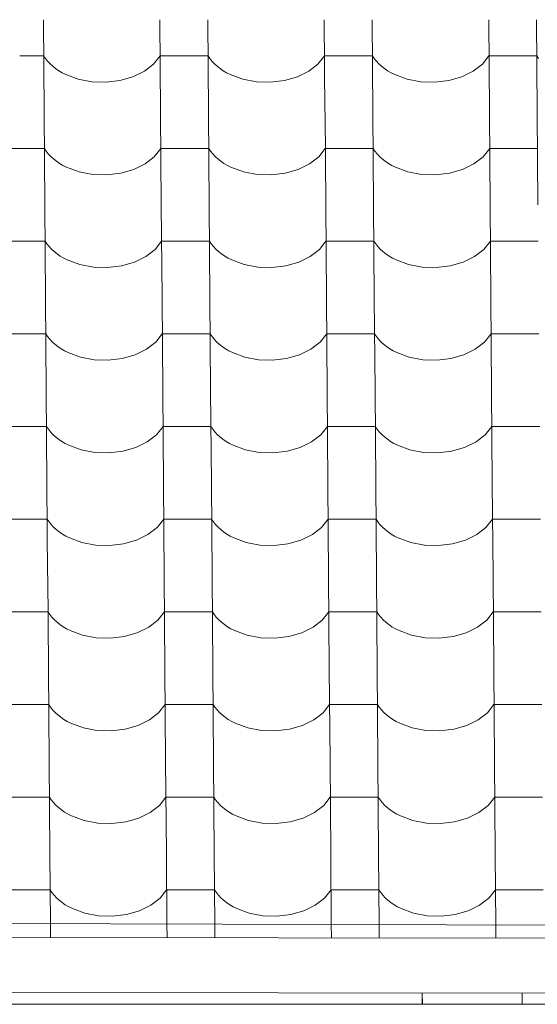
# Model space of a CAD drawing. Header units: millimetres. Extents: x -27785 to 104762, y -947 to 11132.
# Tile 92 of 146: x -6847 to -6327, y 6980 to 7968. Entities that reach past the tile are written whole.
import ezdxf

# ---------------------------------------------------------------- set-up
doc = ezdxf.new("R2010")
doc.units = ezdxf.units.MM
doc.header["$MEASUREMENT"] = 0
for name, color, linetype in [('POHLED JIŽNÍ_1_Bourané_Konstrukce - krov', 7, 'Continuous'), ('POHLED JIŽNÍ_1_Bourané_Konstrukce - střechy a skořepiny', 7, 'Continuous'), ('POHLED JIŽNÍ_1_Bourané_Výplně - Povrchové', 7, 'Continuous'), ('POHLED JIŽNÍ_1_Konstrukce - nosné', 7, 'Continuous')]:
    doc.layers.add(name, color=color, linetype=linetype)

# ---------------------------------------------------------------- blocks, each defined once
blk = doc.blocks.new('*X2', base_point=(-29303.7, -27473.93))
at = {"layer": 'POHLED JIŽNÍ_1_Bourané_Výplně - Povrchové', "color": 7, "linetype": 'Continuous', "lineweight": 13}
for p, q in [((-6823.26, 7968.19), (-6822.53, 7875.52)), ((-6706.29, 7968.19), (-6705.57, 7875.52)), ((-6658.26, 7968.19), (-6657.54, 7875.52)), ((-6541.3, 7968.19), (-6540.58, 7875.52)), ((-6493.26, 7968.19), (-6492.54, 7875.52)), ((-6376.3, 7968.19), (-6375.58, 7875.52)), ((-6328.27, 7968.19), (-6327.55, 7875.52)), ((-6822.97, 7932.04), (-6846.99, 7932.04)), ((-6822.97, 7932.04), (-6821.13, 7929.25)), ((-6821.13, 7929.25), (-6818.99, 7926.55)), ((-6818.99, 7926.55), (-6816.56, 7923.96)), ((-6712.62, 7923.65), (-6706.01, 7932.04)), ((-6682, 7932.04), (-6706.01, 7932.04)), ((-6657.98, 7932.04), (-6682, 7932.04)), ((-6657.98, 7932.04), (-6656.13, 7929.25)), ((-6656.13, 7929.25), (-6653.99, 7926.55)), ((-6653.99, 7926.55), (-6651.56, 7923.96)), ((-6547.62, 7923.65), (-6541.02, 7932.04)), ((-6517, 7932.04), (-6541.02, 7932.04)), ((-6492.98, 7932.04), (-6517, 7932.04)), ((-6492.98, 7932.04), (-6491.14, 7929.25)), ((-6491.14, 7929.25), (-6488.99, 7926.55)), ((-6488.99, 7926.55), (-6486.57, 7923.96)), ((-6382.62, 7923.65), (-6376.02, 7932.04)), ((-6352, 7932.04), (-6376.02, 7932.04)), ((-6327.99, 7932.04), (-6352, 7932.04)), ((-6327.99, 7932.04), (-6326.14, 7929.25)), ((-6816.56, 7923.96), (-6813.86, 7921.5)), ((-6813.86, 7921.5), (-6810.9, 7919.17)), ((-6810.9, 7919.17), (-6807.7, 7916.99)), ((-6807.7, 7916.99), (-6804.27, 7914.97)), ((-6733.3, 7910.89), (-6721.87, 7916.48)), ((-6721.87, 7916.48), (-6712.62, 7923.65)), ((-6651.56, 7923.96), (-6648.86, 7921.5)), ((-6648.86, 7921.5), (-6645.9, 7919.17)), ((-6645.9, 7919.17), (-6642.7, 7916.99)), ((-6642.7, 7916.99), (-6639.27, 7914.97)), ((-6568.31, 7910.89), (-6556.87, 7916.48)), ((-6556.87, 7916.48), (-6547.62, 7923.65)), ((-6486.57, 7923.96), (-6483.87, 7921.5)), ((-6483.87, 7921.5), (-6480.91, 7919.17)), ((-6480.91, 7919.17), (-6477.71, 7916.99)), ((-6477.71, 7916.99), (-6474.28, 7914.97)), ((-6403.31, 7910.89), (-6391.88, 7916.48)), ((-6391.88, 7916.48), (-6382.62, 7923.65)), ((-6804.27, 7914.97), (-6800.64, 7913.13)), ((-6800.64, 7913.13), (-6788.16, 7908.55)), ((-6788.16, 7908.55), (-6774.48, 7905.97)), ((-6774.48, 7905.97), (-6760.29, 7905.49)), ((-6760.29, 7905.49), (-6746.33, 7907.16)), ((-6746.33, 7907.16), (-6733.3, 7910.89)), ((-6639.27, 7914.97), (-6635.64, 7913.13)), ((-6635.64, 7913.13), (-6623.16, 7908.55)), ((-6623.16, 7908.55), (-6609.48, 7905.97)), ((-6609.48, 7905.97), (-6595.3, 7905.49)), ((-6595.3, 7905.49), (-6581.34, 7907.16)), ((-6581.34, 7907.16), (-6568.31, 7910.89)), ((-6474.28, 7914.97), (-6470.64, 7913.13)), ((-6470.64, 7913.13), (-6458.16, 7908.55)), ((-6458.16, 7908.55), (-6444.48, 7905.97)), ((-6444.48, 7905.97), (-6430.3, 7905.49)), ((-6430.3, 7905.49), (-6416.34, 7907.16)), ((-6416.34, 7907.16), (-6403.31, 7910.89)), ((-6822.53, 7875.19), (-6821.81, 7782.51)), ((-6705.57, 7875.19), (-6704.85, 7782.51)), ((-6657.54, 7875.19), (-6656.82, 7782.51)), ((-6540.57, 7875.19), (-6539.85, 7782.51)), ((-6492.54, 7875.19), (-6491.82, 7782.51)), ((-6375.58, 7875.19), (-6374.86, 7782.51)), ((-6327.54, 7875.19), (-6326.82, 7782.51)), ((-6846.27, 7839.03), (-6870.29, 7839.03)), ((-6822.25, 7839.03), (-6846.27, 7839.03)), ((-6822.25, 7839.03), (-6820.41, 7836.24)), ((-6711.89, 7830.64), (-6705.29, 7839.03)), ((-6681.27, 7839.03), (-6705.29, 7839.03)), ((-6657.26, 7839.03), (-6681.27, 7839.03)), ((-6657.26, 7839.03), (-6655.41, 7836.24)), ((-6546.9, 7830.64), (-6540.29, 7839.03)), ((-6516.28, 7839.03), (-6540.29, 7839.03)), ((-6492.26, 7839.03), (-6516.28, 7839.03)), ((-6492.26, 7839.03), (-6490.41, 7836.24)), ((-6381.9, 7830.64), (-6375.3, 7839.03)), ((-6351.28, 7839.03), (-6375.3, 7839.03)), ((-6327.26, 7839.03), (-6351.28, 7839.03)), ((-6820.41, 7836.24), (-6818.26, 7833.54)), ((-6818.26, 7833.54), (-6815.84, 7830.95)), ((-6815.84, 7830.95), (-6813.14, 7828.49)), ((-6813.14, 7828.49), (-6810.18, 7826.16)), ((-6721.15, 7823.47), (-6711.89, 7830.64)), ((-6655.41, 7836.24), (-6653.27, 7833.54)), ((-6653.27, 7833.54), (-6650.84, 7830.95)), ((-6650.84, 7830.95), (-6648.14, 7828.49)), ((-6648.14, 7828.49), (-6645.18, 7826.16)), ((-6556.15, 7823.47), (-6546.9, 7830.64)), ((-6490.41, 7836.24), (-6488.27, 7833.54)), ((-6488.27, 7833.54), (-6485.84, 7830.95)), ((-6485.84, 7830.95), (-6483.14, 7828.49)), ((-6483.14, 7828.49), (-6480.18, 7826.16)), ((-6391.15, 7823.47), (-6381.9, 7830.64)), ((-6810.18, 7826.16), (-6806.97, 7823.98)), ((-6806.97, 7823.98), (-6803.55, 7821.96)), ((-6803.55, 7821.96), (-6799.91, 7820.12)), ((-6799.91, 7820.12), (-6787.43, 7815.54)), ((-6745.61, 7814.16), (-6732.58, 7817.88)), ((-6732.58, 7817.88), (-6721.15, 7823.47)), ((-6645.18, 7826.16), (-6641.98, 7823.98)), ((-6641.98, 7823.98), (-6638.55, 7821.96)), ((-6638.55, 7821.96), (-6634.92, 7820.12)), ((-6634.92, 7820.12), (-6622.44, 7815.54)), ((-6580.61, 7814.16), (-6567.58, 7817.88)), ((-6567.58, 7817.88), (-6556.15, 7823.47)), ((-6480.18, 7826.16), (-6476.98, 7823.98)), ((-6476.98, 7823.98), (-6473.56, 7821.96)), ((-6473.56, 7821.96), (-6469.92, 7820.12)), ((-6469.92, 7820.12), (-6457.44, 7815.54)), ((-6415.62, 7814.16), (-6402.59, 7817.88)), ((-6402.59, 7817.88), (-6391.15, 7823.47)), ((-6787.43, 7815.54), (-6773.75, 7812.96)), ((-6773.75, 7812.96), (-6759.57, 7812.49)), ((-6759.57, 7812.49), (-6745.61, 7814.16)), ((-6622.44, 7815.54), (-6608.76, 7812.96)), ((-6608.76, 7812.96), (-6594.58, 7812.49)), ((-6594.58, 7812.49), (-6580.61, 7814.16)), ((-6457.44, 7815.54), (-6443.76, 7812.96)), ((-6443.76, 7812.96), (-6429.58, 7812.49)), ((-6429.58, 7812.49), (-6415.62, 7814.16)), ((-6821.81, 7782.18), (-6821.09, 7689.5)), ((-6704.85, 7782.18), (-6704.13, 7689.5)), ((-6656.81, 7782.18), (-6656.09, 7689.5)), ((-6539.85, 7782.18), (-6539.13, 7689.5)), ((-6491.82, 7782.18), (-6491.1, 7689.5)), ((-6374.85, 7782.18), (-6374.13, 7689.5)), ((-6845.54, 7746.02), (-6869.56, 7746.02)), ((-6821.53, 7746.02), (-6845.54, 7746.02)), ((-6821.53, 7746.02), (-6819.68, 7743.23)), ((-6819.68, 7743.23), (-6817.54, 7740.53)), ((-6817.54, 7740.53), (-6815.11, 7737.94)), ((-6815.11, 7737.94), (-6812.41, 7735.48)), ((-6720.42, 7730.46), (-6711.17, 7737.63)), ((-6711.17, 7737.63), (-6704.57, 7746.02)), ((-6680.55, 7746.02), (-6704.57, 7746.02)), ((-6656.53, 7746.02), (-6680.55, 7746.02)), ((-6656.53, 7746.02), (-6654.69, 7743.23)), ((-6654.69, 7743.23), (-6652.54, 7740.53)), ((-6652.54, 7740.53), (-6650.12, 7737.94)), ((-6650.12, 7737.94), (-6647.42, 7735.48)), ((-6555.43, 7730.46), (-6546.17, 7737.63)), ((-6546.17, 7737.63), (-6539.57, 7746.02)), ((-6515.55, 7746.02), (-6539.57, 7746.02)), ((-6491.54, 7746.02), (-6515.55, 7746.02)), ((-6491.54, 7746.02), (-6489.69, 7743.23)), ((-6489.69, 7743.23), (-6487.55, 7740.53)), ((-6487.55, 7740.53), (-6485.12, 7737.94)), ((-6485.12, 7737.94), (-6482.42, 7735.48)), ((-6390.43, 7730.46), (-6381.18, 7737.63)), ((-6381.18, 7737.63), (-6374.57, 7746.02)), ((-6350.56, 7746.02), (-6374.57, 7746.02)), ((-6326.54, 7746.02), (-6350.56, 7746.02)), ((-6812.41, 7735.48), (-6809.45, 7733.15)), ((-6809.45, 7733.15), (-6806.25, 7730.97)), ((-6806.25, 7730.97), (-6802.82, 7728.96)), ((-6802.82, 7728.96), (-6799.19, 7727.11)), ((-6731.86, 7724.87), (-6720.42, 7730.46)), ((-6647.42, 7735.48), (-6644.46, 7733.15)), ((-6644.46, 7733.15), (-6641.26, 7730.97)), ((-6641.26, 7730.97), (-6637.83, 7728.96)), ((-6637.83, 7728.96), (-6634.19, 7727.11)), ((-6566.86, 7724.87), (-6555.43, 7730.46)), ((-6482.42, 7735.48), (-6479.46, 7733.15)), ((-6479.46, 7733.15), (-6476.26, 7730.97)), ((-6476.26, 7730.97), (-6472.83, 7728.96)), ((-6472.83, 7728.96), (-6469.2, 7727.11)), ((-6401.86, 7724.87), (-6390.43, 7730.46)), ((-6799.19, 7727.11), (-6786.71, 7722.54)), ((-6786.71, 7722.54), (-6773.03, 7719.95)), ((-6773.03, 7719.95), (-6758.85, 7719.48)), ((-6758.85, 7719.48), (-6744.89, 7721.15)), ((-6744.89, 7721.15), (-6731.86, 7724.87)), ((-6634.19, 7727.11), (-6621.71, 7722.54)), ((-6621.71, 7722.54), (-6608.03, 7719.95)), ((-6608.03, 7719.95), (-6593.85, 7719.48)), ((-6593.85, 7719.48), (-6579.89, 7721.15)), ((-6579.89, 7721.15), (-6566.86, 7724.87)), ((-6469.2, 7727.11), (-6456.72, 7722.54)), ((-6456.72, 7722.54), (-6443.04, 7719.95)), ((-6443.04, 7719.95), (-6428.86, 7719.48)), ((-6428.86, 7719.48), (-6414.89, 7721.15)), ((-6414.89, 7721.15), (-6401.86, 7724.87)), ((-6821.09, 7689.17), (-6820.36, 7596.49)), ((-6704.12, 7689.17), (-6703.4, 7596.49)), ((-6656.09, 7689.17), (-6655.37, 7596.49)), ((-6539.13, 7689.17), (-6538.41, 7596.49)), ((-6491.09, 7689.17), (-6490.37, 7596.49)), ((-6374.13, 7689.17), (-6373.41, 7596.49)), ((-6844.82, 7653.01), (-6868.84, 7653.01)), ((-6820.8, 7653.01), (-6844.82, 7653.01)), ((-6820.8, 7653.01), (-6818.96, 7650.22)), ((-6818.96, 7650.22), (-6816.82, 7647.52)), ((-6710.44, 7644.62), (-6703.84, 7653.01)), ((-6679.82, 7653.01), (-6703.84, 7653.01)), ((-6655.81, 7653.01), (-6679.82, 7653.01)), ((-6655.81, 7653.01), (-6653.96, 7650.22)), ((-6653.96, 7650.22), (-6651.82, 7647.52)), ((-6545.45, 7644.62), (-6538.85, 7653.01)), ((-6514.83, 7653.01), (-6538.85, 7653.01)), ((-6490.81, 7653.01), (-6514.83, 7653.01)), ((-6490.81, 7653.01), (-6488.97, 7650.22)), ((-6488.97, 7650.22), (-6486.82, 7647.52)), ((-6380.45, 7644.62), (-6373.85, 7653.01)), ((-6349.83, 7653.01), (-6373.85, 7653.01)), ((-6325.82, 7653.01), (-6349.83, 7653.01)), ((-6816.82, 7647.52), (-6814.39, 7644.93)), ((-6814.39, 7644.93), (-6811.69, 7642.47)), ((-6811.69, 7642.47), (-6808.73, 7640.14)), ((-6808.73, 7640.14), (-6805.53, 7637.96)), ((-6719.7, 7637.45), (-6710.44, 7644.62)), ((-6651.82, 7647.52), (-6649.39, 7644.93)), ((-6649.39, 7644.93), (-6646.69, 7642.47)), ((-6646.69, 7642.47), (-6643.73, 7640.14)), ((-6643.73, 7640.14), (-6640.53, 7637.96)), ((-6554.7, 7637.45), (-6545.45, 7644.62)), ((-6486.82, 7647.52), (-6484.4, 7644.93)), ((-6484.4, 7644.93), (-6481.7, 7642.47)), ((-6481.7, 7642.47), (-6478.74, 7640.14)), ((-6478.74, 7640.14), (-6475.54, 7637.96)), ((-6389.71, 7637.45), (-6380.45, 7644.62)), ((-6805.53, 7637.96), (-6802.1, 7635.95)), ((-6802.1, 7635.95), (-6798.46, 7634.1)), ((-6798.46, 7634.1), (-6785.99, 7629.53)), ((-6785.99, 7629.53), (-6772.31, 7626.94)), ((-6744.16, 7628.14), (-6731.13, 7631.86)), ((-6731.13, 7631.86), (-6719.7, 7637.45)), ((-6640.53, 7637.96), (-6637.1, 7635.95)), ((-6637.1, 7635.95), (-6633.47, 7634.1)), ((-6633.47, 7634.1), (-6620.99, 7629.53)), ((-6620.99, 7629.53), (-6607.31, 7626.94)), ((-6579.17, 7628.14), (-6566.14, 7631.86)), ((-6566.14, 7631.86), (-6554.7, 7637.45)), ((-6475.54, 7637.96), (-6472.11, 7635.95)), ((-6472.11, 7635.95), (-6468.47, 7634.1)), ((-6468.47, 7634.1), (-6455.99, 7629.53)), ((-6455.99, 7629.53), (-6442.31, 7626.94)), ((-6414.17, 7628.14), (-6401.14, 7631.86)), ((-6401.14, 7631.86), (-6389.71, 7637.45)), ((-6772.31, 7626.94), (-6758.12, 7626.47)), ((-6758.12, 7626.47), (-6744.16, 7628.14)), ((-6607.31, 7626.94), (-6593.13, 7626.47)), ((-6593.13, 7626.47), (-6579.17, 7628.14)), ((-6442.31, 7626.94), (-6428.13, 7626.47)), ((-6428.13, 7626.47), (-6414.17, 7628.14)), ((-6820.36, 7596.16), (-6819.64, 7503.48)), ((-6703.4, 7596.16), (-6702.68, 7503.48)), ((-6655.37, 7596.16), (-6654.64, 7503.48)), ((-6538.4, 7596.16), (-6537.68, 7503.48)), ((-6490.37, 7596.16), (-6489.65, 7503.48)), ((-6373.41, 7596.16), (-6372.69, 7503.48)), ((-6844.1, 7560), (-6868.11, 7560)), ((-6820.08, 7560), (-6844.1, 7560)), ((-6820.08, 7560), (-6818.23, 7557.21)), ((-6709.72, 7551.62), (-6703.12, 7560)), ((-6679.1, 7560), (-6703.12, 7560)), ((-6655.08, 7560), (-6679.1, 7560)), ((-6655.08, 7560), (-6653.24, 7557.21)), ((-6544.73, 7551.62), (-6538.12, 7560)), ((-6514.11, 7560), (-6538.12, 7560)), ((-6490.09, 7560), (-6514.11, 7560)), ((-6490.09, 7560), (-6488.24, 7557.21)), ((-6379.73, 7551.62), (-6373.13, 7560)), ((-6349.11, 7560), (-6373.13, 7560)), ((-6325.09, 7560), (-6349.11, 7560)), ((-6818.23, 7557.21), (-6816.09, 7554.51)), ((-6816.09, 7554.51), (-6813.66, 7551.93)), ((-6813.66, 7551.93), (-6810.96, 7549.46)), ((-6718.97, 7544.44), (-6709.72, 7551.62)), ((-6653.24, 7557.21), (-6651.1, 7554.51)), ((-6651.1, 7554.51), (-6648.67, 7551.93)), ((-6648.67, 7551.93), (-6645.97, 7549.46)), ((-6553.98, 7544.44), (-6544.73, 7551.62)), ((-6488.24, 7557.21), (-6486.1, 7554.51)), ((-6486.1, 7554.51), (-6483.67, 7551.93)), ((-6483.67, 7551.93), (-6480.97, 7549.46)), ((-6388.98, 7544.44), (-6379.73, 7551.62)), ((-6810.96, 7549.46), (-6808.01, 7547.13)), ((-6808.01, 7547.13), (-6804.8, 7544.96)), ((-6804.8, 7544.96), (-6801.38, 7542.94)), ((-6801.38, 7542.94), (-6797.74, 7541.09)), ((-6797.74, 7541.09), (-6785.26, 7536.52)), ((-6730.41, 7538.85), (-6718.97, 7544.44)), ((-6645.97, 7549.46), (-6643.01, 7547.13)), ((-6643.01, 7547.13), (-6639.81, 7544.96)), ((-6639.81, 7544.96), (-6636.38, 7542.94)), ((-6636.38, 7542.94), (-6632.74, 7541.09)), ((-6632.74, 7541.09), (-6620.27, 7536.52)), ((-6565.41, 7538.85), (-6553.98, 7544.44)), ((-6480.97, 7549.46), (-6478.01, 7547.13)), ((-6478.01, 7547.13), (-6474.81, 7544.96)), ((-6474.81, 7544.96), (-6471.38, 7542.94)), ((-6471.38, 7542.94), (-6467.75, 7541.09)), ((-6467.75, 7541.09), (-6455.27, 7536.52)), ((-6400.42, 7538.85), (-6388.98, 7544.44)), ((-6785.26, 7536.52), (-6771.58, 7533.93)), ((-6771.58, 7533.93), (-6757.4, 7533.46)), ((-6757.4, 7533.46), (-6743.44, 7535.13)), ((-6743.44, 7535.13), (-6730.41, 7538.85)), ((-6620.27, 7536.52), (-6606.59, 7533.93)), ((-6606.59, 7533.93), (-6592.4, 7533.46)), ((-6592.4, 7533.46), (-6578.44, 7535.13)), ((-6578.44, 7535.13), (-6565.41, 7538.85)), ((-6455.27, 7536.52), (-6441.59, 7533.93)), ((-6441.59, 7533.93), (-6427.41, 7533.46)), ((-6427.41, 7533.46), (-6413.45, 7535.13)), ((-6413.45, 7535.13), (-6400.42, 7538.85)), ((-6819.64, 7503.15), (-6818.92, 7410.47)), ((-6702.68, 7503.15), (-6701.95, 7410.47)), ((-6654.64, 7503.15), (-6653.92, 7410.47)), ((-6537.68, 7503.15), (-6536.96, 7410.47)), ((-6489.65, 7503.15), (-6488.92, 7410.47)), ((-6372.68, 7503.15), (-6371.96, 7410.47)), ((-6843.37, 7466.99), (-6867.39, 7466.99)), ((-6819.36, 7466.99), (-6843.37, 7466.99)), ((-6819.36, 7466.99), (-6817.51, 7464.2)), ((-6817.51, 7464.2), (-6815.37, 7461.5)), ((-6815.37, 7461.5), (-6812.94, 7458.92)), ((-6709, 7458.61), (-6702.39, 7466.99)), ((-6678.38, 7466.99), (-6702.39, 7466.99)), ((-6654.36, 7466.99), (-6678.38, 7466.99)), ((-6654.36, 7466.99), (-6652.51, 7464.2)), ((-6652.51, 7464.2), (-6650.37, 7461.5)), ((-6650.37, 7461.5), (-6647.94, 7458.92)), ((-6544, 7458.61), (-6537.4, 7466.99)), ((-6513.38, 7466.99), (-6537.4, 7466.99)), ((-6489.36, 7466.99), (-6513.38, 7466.99)), ((-6489.36, 7466.99), (-6487.52, 7464.2)), ((-6487.52, 7464.2), (-6485.38, 7461.5)), ((-6485.38, 7461.5), (-6482.95, 7458.92)), ((-6379.01, 7458.61), (-6372.4, 7466.99)), ((-6348.39, 7466.99), (-6372.4, 7466.99)), ((-6324.37, 7466.99), (-6348.39, 7466.99)), ((-6812.94, 7458.92), (-6810.24, 7456.45)), ((-6810.24, 7456.45), (-6807.28, 7454.13)), ((-6807.28, 7454.13), (-6804.08, 7451.95)), ((-6804.08, 7451.95), (-6800.65, 7449.93)), ((-6729.68, 7445.84), (-6718.25, 7451.43)), ((-6718.25, 7451.43), (-6709, 7458.61)), ((-6647.94, 7458.92), (-6645.24, 7456.45)), ((-6645.24, 7456.45), (-6642.29, 7454.13)), ((-6642.29, 7454.13), (-6639.08, 7451.95)), ((-6639.08, 7451.95), (-6635.66, 7449.93)), ((-6564.69, 7445.84), (-6553.26, 7451.43)), ((-6553.26, 7451.43), (-6544, 7458.61)), ((-6482.95, 7458.92), (-6480.25, 7456.45)), ((-6480.25, 7456.45), (-6477.29, 7454.13)), ((-6477.29, 7454.13), (-6474.09, 7451.95)), ((-6474.09, 7451.95), (-6470.66, 7449.93)), ((-6399.69, 7445.84), (-6388.26, 7451.43)), ((-6388.26, 7451.43), (-6379.01, 7458.61)), ((-6800.65, 7449.93), (-6797.02, 7448.08)), ((-6797.02, 7448.08), (-6784.54, 7443.51)), ((-6784.54, 7443.51), (-6770.86, 7440.92)), ((-6756.68, 7440.45), (-6742.71, 7442.12)), ((-6742.71, 7442.12), (-6729.68, 7445.84)), ((-6635.66, 7449.93), (-6632.02, 7448.08)), ((-6632.02, 7448.08), (-6619.54, 7443.51)), ((-6619.54, 7443.51), (-6605.86, 7440.92)), ((-6591.68, 7440.45), (-6577.72, 7442.12)), ((-6577.72, 7442.12), (-6564.69, 7445.84)), ((-6470.66, 7449.93), (-6467.02, 7448.08)), ((-6467.02, 7448.08), (-6454.55, 7443.51)), ((-6454.55, 7443.51), (-6440.87, 7440.92)), ((-6426.68, 7440.45), (-6412.72, 7442.12)), ((-6412.72, 7442.12), (-6399.69, 7445.84)), ((-6770.86, 7440.92), (-6756.68, 7440.45)), ((-6605.86, 7440.92), (-6591.68, 7440.45)), ((-6440.87, 7440.92), (-6426.68, 7440.45)), ((-6818.91, 7410.14), (-6818.19, 7317.46)), ((-6701.95, 7410.14), (-6701.23, 7317.46)), ((-6653.92, 7410.14), (-6653.2, 7317.46)), ((-6536.96, 7410.14), (-6536.24, 7317.46)), ((-6488.92, 7410.14), (-6488.2, 7317.46)), ((-6371.96, 7410.14), (-6371.24, 7317.46)), ((-6842.65, 7373.98), (-6866.67, 7373.98)), ((-6818.63, 7373.98), (-6842.65, 7373.98)), ((-6818.63, 7373.98), (-6816.79, 7371.19)), ((-6708.27, 7365.6), (-6701.67, 7373.98)), ((-6677.65, 7373.98), (-6701.67, 7373.98)), ((-6653.64, 7373.98), (-6677.65, 7373.98)), ((-6653.64, 7373.98), (-6651.79, 7371.19)), ((-6543.28, 7365.6), (-6536.68, 7373.98)), ((-6512.66, 7373.98), (-6536.68, 7373.98)), ((-6488.64, 7373.98), (-6512.66, 7373.98)), ((-6488.64, 7373.98), (-6486.8, 7371.19)), ((-6378.28, 7365.6), (-6371.68, 7373.98)), ((-6347.66, 7373.98), (-6371.68, 7373.98)), ((-6323.64, 7373.98), (-6347.66, 7373.98)), ((-6816.79, 7371.19), (-6814.64, 7368.49)), ((-6814.64, 7368.49), (-6812.22, 7365.91)), ((-6812.22, 7365.91), (-6809.52, 7363.44)), ((-6809.52, 7363.44), (-6806.56, 7361.12)), ((-6717.53, 7358.43), (-6708.27, 7365.6)), ((-6651.79, 7371.19), (-6649.65, 7368.49)), ((-6649.65, 7368.49), (-6647.22, 7365.91)), ((-6647.22, 7365.91), (-6644.52, 7363.44)), ((-6644.52, 7363.44), (-6641.56, 7361.12)), ((-6552.53, 7358.43), (-6543.28, 7365.6)), ((-6486.8, 7371.19), (-6484.65, 7368.49)), ((-6484.65, 7368.49), (-6482.23, 7365.91)), ((-6482.23, 7365.91), (-6479.53, 7363.44)), ((-6479.53, 7363.44), (-6476.57, 7361.12)), ((-6387.54, 7358.43), (-6378.28, 7365.6)), ((-6806.56, 7361.12), (-6803.36, 7358.94)), ((-6803.36, 7358.94), (-6799.93, 7356.92)), ((-6799.93, 7356.92), (-6796.29, 7355.07)), ((-6796.29, 7355.07), (-6783.81, 7350.5)), ((-6741.99, 7349.11), (-6728.96, 7352.83)), ((-6728.96, 7352.83), (-6717.53, 7358.43)), ((-6641.56, 7361.12), (-6638.36, 7358.94)), ((-6638.36, 7358.94), (-6634.93, 7356.92)), ((-6634.93, 7356.92), (-6631.3, 7355.07)), ((-6631.3, 7355.07), (-6618.82, 7350.5)), ((-6576.99, 7349.11), (-6563.97, 7352.83)), ((-6563.97, 7352.83), (-6552.53, 7358.43)), ((-6476.57, 7361.12), (-6473.36, 7358.94)), ((-6473.36, 7358.94), (-6469.94, 7356.92)), ((-6469.94, 7356.92), (-6466.3, 7355.07)), ((-6466.3, 7355.07), (-6453.82, 7350.5)), ((-6412, 7349.11), (-6398.97, 7352.83)), ((-6398.97, 7352.83), (-6387.54, 7358.43)), ((-6783.81, 7350.5), (-6770.14, 7347.91)), ((-6770.14, 7347.91), (-6755.95, 7347.44)), ((-6755.95, 7347.44), (-6741.99, 7349.11)), ((-6618.82, 7350.5), (-6605.14, 7347.91)), ((-6605.14, 7347.91), (-6590.96, 7347.44)), ((-6590.96, 7347.44), (-6576.99, 7349.11)), ((-6453.82, 7350.5), (-6440.14, 7347.91)), ((-6440.14, 7347.91), (-6425.96, 7347.44)), ((-6425.96, 7347.44), (-6412, 7349.11)), ((-6818.19, 7317.13), (-6817.47, 7224.46)), ((-6701.23, 7317.13), (-6700.51, 7224.46)), ((-6653.19, 7317.13), (-6652.47, 7224.46)), ((-6536.23, 7317.13), (-6535.51, 7224.46)), ((-6488.2, 7317.13), (-6487.48, 7224.46)), ((-6371.24, 7317.13), (-6370.52, 7224.46)), ((-6841.93, 7280.97), (-6865.94, 7280.97)), ((-6817.91, 7280.97), (-6841.93, 7280.97)), ((-6817.91, 7280.97), (-6816.06, 7278.18)), ((-6816.06, 7278.18), (-6813.92, 7275.48)), ((-6813.92, 7275.48), (-6811.49, 7272.9)), ((-6707.55, 7272.59), (-6700.95, 7280.97)), ((-6676.93, 7280.97), (-6700.95, 7280.97)), ((-6652.91, 7280.97), (-6676.93, 7280.97)), ((-6652.91, 7280.97), (-6651.07, 7278.18)), ((-6651.07, 7278.18), (-6648.93, 7275.48)), ((-6648.93, 7275.48), (-6646.5, 7272.9)), ((-6542.55, 7272.59), (-6535.95, 7280.97)), ((-6511.93, 7280.97), (-6535.95, 7280.97)), ((-6487.92, 7280.97), (-6511.93, 7280.97)), ((-6487.92, 7280.97), (-6486.07, 7278.18)), ((-6486.07, 7278.18), (-6483.93, 7275.48)), ((-6483.93, 7275.48), (-6481.5, 7272.9)), ((-6377.56, 7272.59), (-6370.96, 7280.97)), ((-6346.94, 7280.97), (-6370.96, 7280.97)), ((-6322.92, 7280.97), (-6346.94, 7280.97)), ((-6811.49, 7272.9), (-6808.79, 7270.43)), ((-6808.79, 7270.43), (-6805.83, 7268.11)), ((-6805.83, 7268.11), (-6802.63, 7265.93)), ((-6802.63, 7265.93), (-6799.21, 7263.91)), ((-6799.21, 7263.91), (-6795.57, 7262.06)), ((-6728.24, 7259.83), (-6716.8, 7265.42)), ((-6716.8, 7265.42), (-6707.55, 7272.59)), ((-6646.5, 7272.9), (-6643.8, 7270.43)), ((-6643.8, 7270.43), (-6640.84, 7268.11)), ((-6640.84, 7268.11), (-6637.64, 7265.93)), ((-6637.64, 7265.93), (-6634.21, 7263.91)), ((-6634.21, 7263.91), (-6630.57, 7262.06)), ((-6563.24, 7259.83), (-6551.81, 7265.42)), ((-6551.81, 7265.42), (-6542.55, 7272.59)), ((-6481.5, 7272.9), (-6478.8, 7270.43)), ((-6478.8, 7270.43), (-6475.84, 7268.11)), ((-6475.84, 7268.11), (-6472.64, 7265.93)), ((-6472.64, 7265.93), (-6469.21, 7263.91)), ((-6469.21, 7263.91), (-6465.58, 7262.06)), ((-6398.25, 7259.83), (-6386.81, 7265.42)), ((-6386.81, 7265.42), (-6377.56, 7272.59)), ((-6795.57, 7262.06), (-6783.09, 7257.49)), ((-6783.09, 7257.49), (-6769.41, 7254.9)), ((-6769.41, 7254.9), (-6755.23, 7254.43)), ((-6755.23, 7254.43), (-6741.27, 7256.1)), ((-6741.27, 7256.1), (-6728.24, 7259.83)), ((-6630.57, 7262.06), (-6618.09, 7257.49)), ((-6618.09, 7257.49), (-6604.42, 7254.9)), ((-6604.42, 7254.9), (-6590.23, 7254.43)), ((-6590.23, 7254.43), (-6576.27, 7256.1)), ((-6576.27, 7256.1), (-6563.24, 7259.83)), ((-6465.58, 7262.06), (-6453.1, 7257.49)), ((-6453.1, 7257.49), (-6439.42, 7254.9)), ((-6439.42, 7254.9), (-6425.24, 7254.43)), ((-6425.24, 7254.43), (-6411.28, 7256.1)), ((-6411.28, 7256.1), (-6398.25, 7259.83)), ((-6817.47, 7224.12), (-6816.75, 7131.45)), ((-6700.5, 7224.12), (-6699.78, 7131.45)), ((-6652.47, 7224.12), (-6651.75, 7131.45)), ((-6535.51, 7224.12), (-6534.79, 7131.45)), ((-6487.47, 7224.12), (-6486.75, 7131.45)), ((-6370.51, 7224.12), (-6369.79, 7131.45)), ((-6841.2, 7187.96), (-6865.22, 7187.96)), ((-6817.19, 7187.96), (-6841.2, 7187.96)), ((-6817.19, 7187.96), (-6815.34, 7185.17)), ((-6815.34, 7185.17), (-6813.2, 7182.48)), ((-6706.83, 7179.58), (-6700.22, 7187.96)), ((-6676.21, 7187.96), (-6700.22, 7187.96)), ((-6652.19, 7187.96), (-6676.21, 7187.96)), ((-6652.19, 7187.96), (-6650.34, 7185.17)), ((-6650.34, 7185.17), (-6648.2, 7182.48)), ((-6541.83, 7179.58), (-6535.23, 7187.96)), ((-6511.21, 7187.96), (-6535.23, 7187.96)), ((-6487.19, 7187.96), (-6511.21, 7187.96)), ((-6487.19, 7187.96), (-6485.35, 7185.17)), ((-6485.35, 7185.17), (-6483.21, 7182.48)), ((-6376.83, 7179.58), (-6370.23, 7187.96)), ((-6346.21, 7187.96), (-6370.23, 7187.96)), ((-6322.2, 7187.96), (-6346.21, 7187.96)), ((-6813.2, 7182.48), (-6810.77, 7179.89)), ((-6810.77, 7179.89), (-6808.07, 7177.42)), ((-6808.07, 7177.42), (-6805.11, 7175.1)), ((-6805.11, 7175.1), (-6801.91, 7172.92)), ((-6716.08, 7172.41), (-6706.83, 7179.58)), ((-6648.2, 7182.48), (-6645.77, 7179.89)), ((-6645.77, 7179.89), (-6643.07, 7177.42)), ((-6643.07, 7177.42), (-6640.12, 7175.1)), ((-6640.12, 7175.1), (-6636.91, 7172.92)), ((-6551.08, 7172.41), (-6541.83, 7179.58)), ((-6483.21, 7182.48), (-6480.78, 7179.89)), ((-6480.78, 7179.89), (-6478.08, 7177.42)), ((-6478.08, 7177.42), (-6475.12, 7175.1)), ((-6475.12, 7175.1), (-6471.92, 7172.92)), ((-6386.09, 7172.41), (-6376.83, 7179.58)), ((-6801.91, 7172.92), (-6798.48, 7170.9)), ((-6798.48, 7170.9), (-6794.85, 7169.05)), ((-6794.85, 7169.05), (-6782.37, 7164.48)), ((-6782.37, 7164.48), (-6768.69, 7161.89)), ((-6740.54, 7163.09), (-6727.51, 7166.82)), ((-6727.51, 7166.82), (-6716.08, 7172.41)), ((-6636.91, 7172.92), (-6633.49, 7170.9)), ((-6633.49, 7170.9), (-6629.85, 7169.05)), ((-6629.85, 7169.05), (-6617.37, 7164.48)), ((-6617.37, 7164.48), (-6603.69, 7161.89)), ((-6575.55, 7163.09), (-6562.52, 7166.82)), ((-6562.52, 7166.82), (-6551.08, 7172.41)), ((-6471.92, 7172.92), (-6468.49, 7170.9)), ((-6468.49, 7170.9), (-6464.85, 7169.05)), ((-6464.85, 7169.05), (-6452.38, 7164.48)), ((-6452.38, 7164.48), (-6438.7, 7161.89)), ((-6410.55, 7163.09), (-6397.52, 7166.82)), ((-6397.52, 7166.82), (-6386.09, 7172.41)), ((-6768.69, 7161.89), (-6754.51, 7161.42)), ((-6754.51, 7161.42), (-6740.54, 7163.09)), ((-6603.69, 7161.89), (-6589.51, 7161.42)), ((-6589.51, 7161.42), (-6575.55, 7163.09)), ((-6438.7, 7161.89), (-6424.51, 7161.42)), ((-6424.51, 7161.42), (-6410.55, 7163.09)), ((-6816.74, 7131.11), (-6816.2, 7061.05)), ((-6699.78, 7131.11), (-6699.23, 7060.66)), ((-6651.75, 7131.11), (-6651.2, 7060.49)), ((-6534.79, 7131.11), (-6534.23, 7060.1)), ((-6486.75, 7131.11), (-6486.2, 7059.93)), ((-6369.79, 7131.11), (-6369.23, 7059.54)), ((-6840.48, 7094.96), (-6864.5, 7094.96)), ((-6816.46, 7094.96), (-6840.48, 7094.96)), ((-6816.46, 7094.96), (-6814.62, 7092.16)), ((-6814.62, 7092.16), (-6812.47, 7089.47)), ((-6812.47, 7089.47), (-6810.05, 7086.88)), ((-6810.05, 7086.88), (-6807.35, 7084.42)), ((-6715.36, 7079.4), (-6706.1, 7086.57)), ((-6706.1, 7086.57), (-6699.5, 7094.96)), ((-6675.48, 7094.96), (-6699.5, 7094.96)), ((-6651.47, 7094.96), (-6675.48, 7094.96)), ((-6651.47, 7094.96), (-6649.62, 7092.16)), ((-6649.62, 7092.16), (-6647.48, 7089.47)), ((-6647.48, 7089.47), (-6645.05, 7086.88)), ((-6645.05, 7086.88), (-6642.35, 7084.42)), ((-6550.36, 7079.4), (-6541.11, 7086.57)), ((-6541.11, 7086.57), (-6534.5, 7094.96)), ((-6510.49, 7094.96), (-6534.5, 7094.96)), ((-6486.47, 7094.96), (-6510.49, 7094.96)), ((-6486.47, 7094.96), (-6484.62, 7092.16)), ((-6484.62, 7092.16), (-6482.48, 7089.47)), ((-6482.48, 7089.47), (-6480.05, 7086.88)), ((-6480.05, 7086.88), (-6477.35, 7084.42)), ((-6385.36, 7079.4), (-6376.11, 7086.57)), ((-6376.11, 7086.57), (-6369.51, 7094.96)), ((-6345.49, 7094.96), (-6369.51, 7094.96)), ((-6321.47, 7094.96), (-6345.49, 7094.96)), ((-6807.35, 7084.42), (-6804.39, 7082.09)), ((-6804.39, 7082.09), (-6801.19, 7079.91)), ((-6801.19, 7079.91), (-6797.76, 7077.89)), ((-6797.76, 7077.89), (-6794.12, 7076.04)), ((-6794.12, 7076.04), (-6781.64, 7071.47)), ((-6726.79, 7073.81), (-6715.36, 7079.4)), ((-6642.35, 7084.42), (-6639.39, 7082.09)), ((-6639.39, 7082.09), (-6636.19, 7079.91)), ((-6636.19, 7079.91), (-6632.76, 7077.89)), ((-6632.76, 7077.89), (-6629.13, 7076.04)), ((-6629.13, 7076.04), (-6616.65, 7071.47)), ((-6561.79, 7073.81), (-6550.36, 7079.4)), ((-6477.35, 7084.42), (-6474.4, 7082.09)), ((-6474.4, 7082.09), (-6471.19, 7079.91)), ((-6471.19, 7079.91), (-6467.77, 7077.89)), ((-6467.77, 7077.89), (-6464.13, 7076.04)), ((-6464.13, 7076.04), (-6451.65, 7071.47)), ((-6396.8, 7073.81), (-6385.36, 7079.4)), ((-6781.64, 7071.47), (-6767.96, 7068.88)), ((-6767.96, 7068.88), (-6753.78, 7068.41)), ((-6753.78, 7068.41), (-6739.82, 7070.08)), ((-6739.82, 7070.08), (-6726.79, 7073.81)), ((-6616.65, 7071.47), (-6602.97, 7068.88)), ((-6602.97, 7068.88), (-6588.79, 7068.41)), ((-6588.79, 7068.41), (-6574.82, 7070.08)), ((-6574.82, 7070.08), (-6561.79, 7073.81)), ((-6451.65, 7071.47), (-6437.97, 7068.88)), ((-6437.97, 7068.88), (-6423.79, 7068.41)), ((-6423.79, 7068.41), (-6409.83, 7070.08)), ((-6409.83, 7070.08), (-6396.8, 7073.81))]:
    blk.add_line(p, q, dxfattribs=at)
blk = doc.blocks.new('*X6', base_point=(-29303.7, -27473.93))
at = {"layer": 'POHLED JIŽNÍ_1_Bourané_Výplně - Povrchové', "color": 7, "linetype": 'Continuous', "lineweight": 13}
for p, q in [((-6816.2, 7061.05), (-6816.09, 7047.02)), ((-6699.23, 7060.66), (-6699.13, 7046.87)), ((-6651.2, 7060.49), (-6651.09, 7046.81)), ((-6534.23, 7060.1), (-6534.13, 7046.66)), ((-6486.2, 7059.93), (-6486.09, 7046.6)), ((-6369.23, 7059.54), (-6369.13, 7046.45))]:
    blk.add_line(p, q, dxfattribs=at)
blk = doc.blocks.new('*X9', base_point=(-29303.7, -27473.93))
at = {"layer": 'POHLED JIŽNÍ_1_Bourané_Konstrukce - střechy a skořepiny', "color": 7, "linetype": 'Continuous', "lineweight": 13}
blk.add_line((-6816.2, 7061.05), (-6816.09, 7047.02), dxfattribs=at)

msp = doc.modelspace()

# ---------------------------------------------------------------- linework, layer by layer
at = {"layer": 'POHLED JIŽNÍ_1_Bourané_Konstrukce - krov', "color": 7, "linetype": 'Continuous', "lineweight": 13}
for p, q in [((-6443.08, 6980), (-6443.12, 6991.32)), ((-6443.12, 6991.32), (-6442.74, 6980)), ((-6342.74, 6980), (-6342.74, 6991.19)), ((-20478.36, 6980), (-339.44, 6980))]:
    msp.add_line(p, q, dxfattribs=at)
at = {"layer": 'POHLED JIŽNÍ_1_Bourané_Konstrukce - střechy a skořepiny', "color": 7, "linetype": 'Continuous', "lineweight": 13}
for p, q in [((-193.22, 7038.55), (-20534.39, 7107.66)), ((-20534.91, 7064.57), (-193.22, 7038.55)), ((-20535.25, 7009.34), (-4414.21, 6988.73))]:
    msp.add_line(p, q, dxfattribs=at)

# ---------------------------------------------------------------- block references
at = {"layer": 'POHLED JIŽNÍ_1_Konstrukce - nosné', "color": 9, "linetype": 'Continuous', "lineweight": 13}
for name in ['*X2', '*X6', '*X9']:
    msp.add_blockref(name, (-29303.7, -27473.93), dxfattribs=at)

doc.saveas('drawing.dxf')
